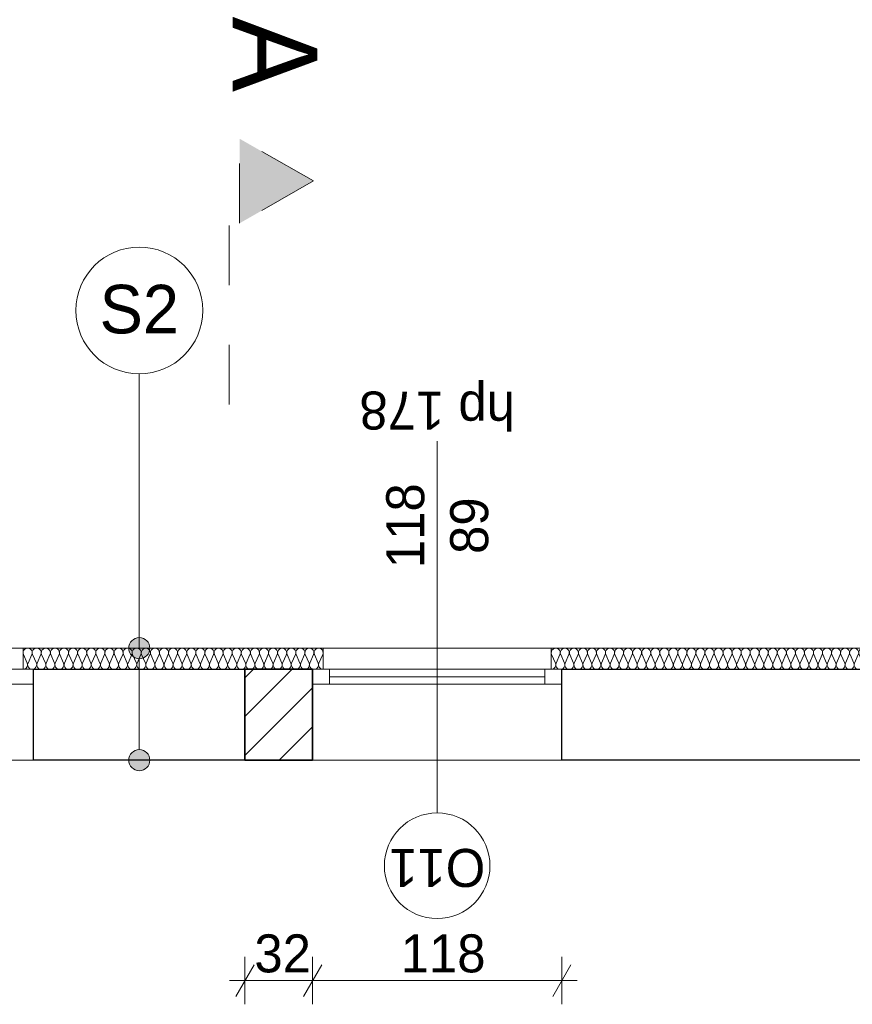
# Model space of a CAD drawing. Extents: x -21260 to 35740, y -2672 to 187028.
# Tile 10 of 120: x -4922 to -981, y 21440 to 26102. Entities that reach past the tile are written whole.
import ezdxf

# ---------------------------------------------------------------- set-up
doc = ezdxf.new("R2010")
doc.units = 0
doc.header["$MEASUREMENT"] = 0
doc.linetypes.add('Dashed', pattern=[564.444447, 282.222223, -282.222223])
doc.layers.add('arch izolacje_Nr_Pióra__3', color=7, linetype='Continuous', lineweight=13, true_color=0xff6600)
doc.layers.add('Arch ocieplenie_Nr_Pióra__22', color=7, linetype='Continuous', lineweight=9, true_color=0x7f7f7f)
for name, color, linetype in [('Arch ocieplenie', 7, 'Continuous'), ('Arch opisy', 7, 'Continuous'), ('Arch wymiary', 7, 'Continuous'), ('Arch zmurowania', 7, 'Continuous')]:
    doc.layers.add(name, color=color, linetype=linetype)
for name, color, linetype, lineweight in [('Arch opisy okien_Nr_Pióra__21', 7, 'Continuous', 13), ('Arch opisy_Nr_Pióra__1', 7, 'Continuous', 25), ('Arch opisy_Nr_Pióra__21', 7, 'Continuous', 13), ('arch przekroje_Nr_Pióra__21', 7, 'Continuous', 13), ('arch przekroje_Nr_Pióra__5', 7, 'Continuous', 13), ('Arch wymiary_Nr_Pióra__5', 7, 'Continuous', 13), ('Arch zmurowania_Nr_Pióra__21', 7, 'Continuous', 13), ('Arch zmurowania_Nr_Pióra__27', 7, 'Continuous', 35), ('INWENT OPISY_Nr_Pióra__21', 7, 'Continuous', 13), ('INWENT. OKNA_Nr_Pióra__5', 7, 'Continuous', 13), ('INWENT.ŚCIANY_Nr_Pióra__1', 7, 'Continuous', 25), ('INWENT.ŚCIANY_Nr_Pióra__21', 7, 'Continuous', 13)]:
    doc.layers.add(name, color=color, linetype=linetype, lineweight=lineweight)
doc.styles.add('GENERATED_STYLE_1', font='txt')
doc.styles.add('GENERATED_STYLE_4', font='txt')
doc.styles.add('GENERATED_STYLE_6', font='txt')
doc.styles.add('GENERATED_STYLE_7', font='txt')
doc.dimstyles.new('GENERATED_STYLE__3', dxfattribs={"dimtxt": 179.999995, "dimasz": 114, "dimexe": 0.18, "dimexo": 0, "dimgap": 0.09, "dimtad": 1, "dimtih": 1, "dimtoh": 1, "dimdec": 0, "dimlfac": 0.1, "dimzin": 0, "dimdsep": 46, "dimtxsty": 'GENERATED_STYLE_1', "dimblk": 'ARROWHEAD_2', "dimblk1": 'ARROWHEAD_2', "dimblk2": 'ARROWHEAD_2', "dimcen": 0.09, "dimclrd": 7, "dimclre": 7, "dimclrt": 7, "dimazin": 0, "dimtfac": 1, "dimtdec": 4, "dimtmove": 0, "dimatfit": 3, "dimfxl": 0, "dimtolj": 1, "dimtzin": 0, "dimarcsym": 0})

# ---------------------------------------------------------------- blocks, each defined once
blk = doc.blocks.new('Izolacja cieplna 14_107', base_point=(-4905.9, 23025.9))
at = {"layer": 'Arch ocieplenie_Nr_Pióra__22', "linetype": 'Continuous'}
for p, q in [((-4904.1, 23096.1), (-4886.2, 23055.7)), ((-4882.6, 23055.7), (-4864.7, 23096.1)), ((-4861.1, 23096.1), (-4843.2, 23055.7)), ((-4839.6, 23055.7), (-4821.7, 23096.1)), ((-4818.1, 23096.1), (-4800.2, 23055.7)), ((-4796.5, 23055.7), (-4778.6, 23096.1)), ((-4775, 23096.1), (-4757.1, 23055.7)), ((-4753.5, 23055.7), (-4735.6, 23096.1)), ((-4732, 23096.1), (-4714.1, 23055.7)), ((-4710.5, 23055.7), (-4692.6, 23096.1)), ((-4689, 23096.1), (-4671.1, 23055.7)), ((-4667.5, 23055.7), (-4649.6, 23096.1)), ((-4645.9, 23096.1), (-4628, 23055.7)), ((-4624.4, 23055.7), (-4606.5, 23096.1)), ((-4602.9, 23096.1), (-4585, 23055.7)), ((-4581.4, 23055.7), (-4563.5, 23096.1)), ((-4559.9, 23096.1), (-4542, 23055.7)), ((-4538.4, 23055.7), (-4520.5, 23096.1)), ((-4516.9, 23096.1), (-4499, 23055.7)), ((-4495.3, 23055.7), (-4477.4, 23096.1)), ((-4473.8, 23096.1), (-4455.9, 23055.7)), ((-4452.3, 23055.7), (-4434.4, 23096.1)), ((-4430.8, 23096.1), (-4412.9, 23055.7)), ((-4409.3, 23055.7), (-4391.4, 23096.1)), ((-4387.8, 23096.1), (-4369.9, 23055.7)), ((-4366.2, 23055.7), (-4348.3, 23096.1)), ((-4344.7, 23096.1), (-4326.8, 23055.7)), ((-4323.2, 23055.7), (-4305.3, 23096.1)), ((-4301.7, 23096.1), (-4283.8, 23055.7)), ((-4280.2, 23055.7), (-4262.3, 23096.1)), ((-4258.7, 23096.1), (-4240.8, 23055.7)), ((-4237.2, 23055.7), (-4219.3, 23096.1)), ((-4215.6, 23096.1), (-4197.7, 23055.7)), ((-4194.1, 23055.7), (-4176.2, 23096.1)), ((-4172.6, 23096.1), (-4154.7, 23055.7)), ((-4151.1, 23055.7), (-4133.2, 23096.1)), ((-4129.6, 23096.1), (-4111.7, 23055.7)), ((-4108.1, 23055.7), (-4090.2, 23096.1)), ((-4086.5, 23096.1), (-4068.6, 23055.7)), ((-4065, 23055.7), (-4047.1, 23096.1)), ((-4043.5, 23096.1), (-4025.6, 23055.7)), ((-4022, 23055.7), (-4004.1, 23096.1)), ((-4000.5, 23096.1), (-3982.6, 23055.7)), ((-3979, 23055.7), (-3961.1, 23096.1)), ((-3957.5, 23096.1), (-3939.6, 23055.7)), ((-3935.9, 23055.7), (-3918, 23096.1)), ((-3914.4, 23096.1), (-3896.5, 23055.7)), ((-3892.9, 23055.7), (-3875, 23096.1)), ((-3871.4, 23096.1), (-3853.5, 23055.7)), ((-3849.9, 23055.7), (-3832, 23096.1)), ((-3828.4, 23096.1), (-3810.5, 23055.7)), ((-3806.9, 23055.7), (-3789, 23096.1)), ((-3785.3, 23096.1), (-3767.4, 23055.7)), ((-3763.8, 23055.7), (-3745.9, 23096.1)), ((-3742.3, 23096.1), (-3724.4, 23055.7)), ((-3720.8, 23055.7), (-3702.9, 23096.1)), ((-3699.3, 23096.1), (-3681.4, 23055.7)), ((-3677.8, 23055.7), (-3659.9, 23096.1)), ((-3656.2, 23096.1), (-3638.3, 23055.7)), ((-3634.7, 23055.7), (-3616.8, 23096.1)), ((-3613.2, 23096.1), (-3595.3, 23055.7)), ((-3591.7, 23055.7), (-3573.8, 23096.1)), ((-3570.2, 23096.1), (-3552.3, 23055.7)), ((-3548.7, 23055.7), (-3530.8, 23096.1)), ((-3527.2, 23096.1), (-3509.3, 23055.7)), ((-3505.6, 23055.7), (-3487.7, 23096.1))]:
    blk.add_line(p, q, dxfattribs=at)
for centre, start_param, end_param in [((-4884.4, 23104.6), 5.870392, 9.837571), ((-4841.4, 23104.6), 5.870392, 9.837571), ((-4798.4, 23104.6), 5.870392, 9.837571), ((-4755.3, 23104.6), 5.870392, 9.837571), ((-4712.3, 23104.6), 5.870392, 9.837571), ((-4669.3, 23104.6), 5.870392, 9.837571), ((-4626.2, 23104.6), 5.870392, 9.837571), ((-4583.2, 23104.6), 5.870392, 9.837571), ((-4540.2, 23104.6), 5.870392, 9.837571), ((-4497.1, 23104.6), 5.870392, 9.837571), ((-4454.1, 23104.6), 5.870392, 9.837571), ((-4411.1, 23104.6), 5.870392, 9.837571), ((-4368.1, 23104.6), 5.870392, 9.837571), ((-4325, 23104.6), 5.870392, 9.837571), ((-4282, 23104.6), 5.870392, 9.837571), ((-4239, 23104.6), 5.870392, 9.837571), ((-4195.9, 23104.6), 5.870392, 9.837571), ((-4152.9, 23104.6), 5.870392, 9.837571), ((-4109.9, 23104.6), 5.870392, 9.837571), ((-4066.8, 23104.6), 5.870392, 9.837571), ((-4023.8, 23104.6), 5.870392, 9.837571), ((-3980.8, 23104.6), 5.870392, 9.837571), ((-3937.7, 23104.6), 5.870392, 9.837571), ((-3894.7, 23104.6), 5.870392, 9.837571), ((-3851.7, 23104.6), 5.870392, 9.837571), ((-3808.7, 23104.6), 5.870392, 9.837571), ((-3765.6, 23104.6), 5.870392, 9.837571), ((-3722.6, 23104.6), 5.870392, 9.837571), ((-3679.6, 23104.6), 5.870392, 9.837571), ((-3636.5, 23104.6), 5.870392, 9.837571), ((-3593.5, 23104.6), 5.870392, 9.837571), ((-3550.5, 23104.6), 5.870392, 9.837571), ((-3507.4, 23104.6), 5.870392, 9.837571), ((-4905.9, 23047.1), 4.712389, 6.695979), ((-4862.9, 23047.1), 2.7288, 6.695979), ((-4819.9, 23047.1), 2.7288, 6.695979), ((-4776.8, 23047.1), 2.7288, 6.695979), ((-4733.8, 23047.1), 2.7288, 6.695979), ((-4690.8, 23047.1), 2.7288, 6.695979), ((-4647.7, 23047.1), 2.7288, 6.695979), ((-4604.7, 23047.1), 2.7288, 6.695979), ((-4561.7, 23047.1), 2.7288, 6.695979), ((-4518.7, 23047.1), 2.7288, 6.695979), ((-4475.6, 23047.1), 2.7288, 6.695979), ((-4432.6, 23047.1), 2.7288, 6.695979), ((-4389.6, 23047.1), 2.7288, 6.695979), ((-4346.5, 23047.1), 2.7288, 6.695979), ((-4303.5, 23047.1), 2.7288, 6.695979), ((-4260.5, 23047.1), 2.7288, 6.695979), ((-4217.4, 23047.1), 2.7288, 6.695979), ((-4174.4, 23047.1), 2.7288, 6.695979), ((-4131.4, 23047.1), 2.7288, 6.695979), ((-4088.4, 23047.1), 2.7288, 6.695979), ((-4045.3, 23047.1), 2.7288, 6.695979), ((-4002.3, 23047.1), 2.7288, 6.695979), ((-3959.3, 23047.1), 2.7288, 6.695979), ((-3916.2, 23047.1), 2.7288, 6.695979), ((-3873.2, 23047.1), 2.7288, 6.695979), ((-3830.2, 23047.1), 2.7288, 6.695979), ((-3787.1, 23047.1), 2.7288, 6.695979), ((-3744.1, 23047.1), 2.7288, 6.695979), ((-3701.1, 23047.1), 2.7288, 6.695979), ((-3658.1, 23047.1), 2.7288, 6.695979), ((-3615, 23047.1), 2.7288, 6.695979), ((-3572, 23047.1), 2.7288, 6.695979), ((-3529, 23047.1), 2.7288, 6.695979), ((-3485.9, 23047.1), 2.7288, 4.712389)]:
    blk.add_ellipse(centre, major_axis=(21.5, 0), ratio=0.988504, start_param=start_param, end_param=end_param, dxfattribs=at)
blk = doc.blocks.new('Izolacja cieplna 14_108', base_point=(804.1, 23025.9))
at = {"layer": 'Arch ocieplenie_Nr_Pióra__22', "linetype": 'Continuous'}
for p, q in [((-2386.3, 23055.7), (-2404.1, 23096.1)), ((-2364.9, 23096.1), (-2382.7, 23055.7)), ((-2343.5, 23055.7), (-2361.3, 23096.1)), ((-2322.1, 23096.1), (-2339.9, 23055.7)), ((-2300.7, 23055.7), (-2318.5, 23096.1)), ((-2279.3, 23096.1), (-2297.1, 23055.7)), ((-2257.9, 23055.7), (-2275.7, 23096.1)), ((-2236.5, 23096.1), (-2254.3, 23055.7)), ((-2215.1, 23055.7), (-2232.9, 23096.1)), ((-2193.7, 23096.1), (-2211.5, 23055.7)), ((-2172.3, 23055.7), (-2190.1, 23096.1)), ((-2150.9, 23096.1), (-2168.7, 23055.7)), ((-2129.5, 23055.7), (-2147.3, 23096.1)), ((-2108.1, 23096.1), (-2125.9, 23055.7)), ((-2086.7, 23055.7), (-2104.5, 23096.1)), ((-2065.3, 23096.1), (-2083.1, 23055.7)), ((-2043.9, 23055.7), (-2061.7, 23096.1)), ((-2022.5, 23096.1), (-2040.3, 23055.7)), ((-2001.1, 23055.7), (-2018.9, 23096.1)), ((-1979.7, 23096.1), (-1997.5, 23055.7)), ((-1958.3, 23055.7), (-1976.1, 23096.1)), ((-1936.9, 23096.1), (-1954.7, 23055.7)), ((-1915.5, 23055.7), (-1933.3, 23096.1)), ((-1894.1, 23096.1), (-1911.9, 23055.7)), ((-1872.7, 23055.7), (-1890.5, 23096.1)), ((-1851.3, 23096.1), (-1869.1, 23055.7)), ((-1829.9, 23055.7), (-1847.7, 23096.1)), ((-1808.5, 23096.1), (-1826.3, 23055.7)), ((-1787.1, 23055.7), (-1804.9, 23096.1)), ((-1765.7, 23096.1), (-1783.5, 23055.7)), ((-1744.3, 23055.7), (-1762.1, 23096.1)), ((-1722.9, 23096.1), (-1740.7, 23055.7)), ((-1701.5, 23055.7), (-1719.3, 23096.1)), ((-1680.1, 23096.1), (-1697.9, 23055.7)), ((-1658.7, 23055.7), (-1676.5, 23096.1)), ((-1637.3, 23096.1), (-1655.1, 23055.7)), ((-1615.9, 23055.7), (-1633.7, 23096.1)), ((-1594.5, 23096.1), (-1612.3, 23055.7)), ((-1573.1, 23055.7), (-1590.9, 23096.1)), ((-1551.7, 23096.1), (-1569.5, 23055.7)), ((-1530.3, 23055.7), (-1548.1, 23096.1)), ((-1508.9, 23096.1), (-1526.7, 23055.7)), ((-1487.5, 23055.7), (-1505.3, 23096.1)), ((-1466.1, 23096.1), (-1483.9, 23055.7)), ((-1444.7, 23055.7), (-1462.5, 23096.1)), ((-1423.3, 23096.1), (-1441.1, 23055.7)), ((-1401.9, 23055.7), (-1419.7, 23096.1)), ((-1380.5, 23096.1), (-1398.3, 23055.7)), ((-1359.1, 23055.7), (-1376.9, 23096.1)), ((-1337.7, 23096.1), (-1355.5, 23055.7)), ((-1316.3, 23055.7), (-1334.1, 23096.1)), ((-1294.9, 23096.1), (-1312.7, 23055.7)), ((-1273.5, 23055.7), (-1291.3, 23096.1)), ((-1252.1, 23096.1), (-1269.9, 23055.7)), ((-1230.7, 23055.7), (-1248.5, 23096.1)), ((-1209.3, 23096.1), (-1227.1, 23055.7)), ((-1187.9, 23055.7), (-1205.7, 23096.1)), ((-1166.5, 23096.1), (-1184.3, 23055.7)), ((-1145.1, 23055.7), (-1162.9, 23096.1)), ((-1123.7, 23096.1), (-1141.5, 23055.7)), ((-1102.3, 23055.7), (-1120.1, 23096.1)), ((-1080.9, 23096.1), (-1098.7, 23055.7)), ((-1059.5, 23055.7), (-1077.3, 23096.1)), ((-1038.1, 23096.1), (-1055.9, 23055.7)), ((-1016.7, 23055.7), (-1034.5, 23096.1)), ((-995.3, 23096.1), (-1013.1, 23055.7)), ((-973.9, 23055.7), (-991.7, 23096.1)), ((-952.5, 23096.1), (-970.3, 23055.7)), ((-931.1, 23055.7), (-948.9, 23096.1)), ((-909.7, 23096.1), (-927.5, 23055.7)), ((-888.3, 23055.7), (-906.1, 23096.1)), ((-866.9, 23096.1), (-884.7, 23055.7)), ((-845.5, 23055.7), (-863.3, 23096.1)), ((-824.1, 23096.1), (-841.9, 23055.7)), ((-802.7, 23055.7), (-820.5, 23096.1)), ((-781.3, 23096.1), (-799.1, 23055.7)), ((-759.9, 23055.7), (-777.7, 23096.1)), ((-738.5, 23096.1), (-756.3, 23055.7)), ((-717.1, 23055.7), (-734.9, 23096.1)), ((-695.7, 23096.1), (-713.5, 23055.7)), ((-674.3, 23055.7), (-692.1, 23096.1)), ((-652.9, 23096.1), (-670.7, 23055.7)), ((-631.5, 23055.7), (-649.3, 23096.1)), ((-610.1, 23096.1), (-627.9, 23055.7)), ((-588.7, 23055.7), (-606.5, 23096.1)), ((-567.3, 23096.1), (-585.1, 23055.7)), ((-545.9, 23055.7), (-563.7, 23096.1)), ((-524.5, 23096.1), (-542.3, 23055.7)), ((-503.1, 23055.7), (-520.9, 23096.1)), ((-481.7, 23096.1), (-499.5, 23055.7)), ((-460.3, 23055.7), (-478.1, 23096.1)), ((-438.9, 23096.1), (-456.7, 23055.7)), ((-417.5, 23055.7), (-435.3, 23096.1)), ((-396.1, 23096.1), (-413.9, 23055.7)), ((-374.7, 23055.7), (-392.5, 23096.1)), ((-353.3, 23096.1), (-371.1, 23055.7)), ((-331.9, 23055.7), (-349.7, 23096.1)), ((-310.5, 23096.1), (-328.3, 23055.7)), ((-289.1, 23055.7), (-306.9, 23096.1)), ((-267.7, 23096.1), (-285.5, 23055.7)), ((-246.3, 23055.7), (-264.1, 23096.1)), ((-224.9, 23096.1), (-242.7, 23055.7)), ((-203.5, 23055.7), (-221.3, 23096.1)), ((-182.1, 23096.1), (-199.9, 23055.7)), ((-160.7, 23055.7), (-178.5, 23096.1)), ((-139.3, 23096.1), (-157.1, 23055.7)), ((-117.9, 23055.7), (-135.7, 23096.1)), ((-96.5, 23096.1), (-114.3, 23055.7)), ((-75.1, 23055.7), (-92.9, 23096.1)), ((-53.7, 23096.1), (-71.5, 23055.7)), ((-32.3, 23055.7), (-50.1, 23096.1)), ((-10.9, 23096.1), (-28.7, 23055.7)), ((10.5, 23055.7), (-7.3, 23096.1)), ((31.9, 23096.1), (14.1, 23055.7)), ((53.3, 23055.7), (35.5, 23096.1)), ((74.7, 23096.1), (56.9, 23055.7)), ((96.1, 23055.7), (78.3, 23096.1)), ((117.5, 23096.1), (99.7, 23055.7)), ((138.9, 23055.7), (121.1, 23096.1)), ((160.3, 23096.1), (142.5, 23055.7)), ((181.7, 23055.7), (163.9, 23096.1)), ((203.1, 23096.1), (185.3, 23055.7)), ((224.5, 23055.7), (206.7, 23096.1)), ((245.9, 23096.1), (228.1, 23055.7)), ((267.3, 23055.7), (249.5, 23096.1)), ((288.7, 23096.1), (270.9, 23055.7)), ((310.1, 23055.7), (292.3, 23096.1)), ((331.5, 23096.1), (313.7, 23055.7)), ((352.9, 23055.7), (335.1, 23096.1)), ((374.3, 23096.1), (356.5, 23055.7)), ((395.7, 23055.7), (377.9, 23096.1)), ((417.1, 23096.1), (399.3, 23055.7)), ((438.5, 23055.7), (420.7, 23096.1)), ((459.9, 23096.1), (442.1, 23055.7)), ((481.3, 23055.7), (463.5, 23096.1)), ((502.7, 23096.1), (484.9, 23055.7)), ((524.1, 23055.7), (506.3, 23096.1)), ((545.5, 23096.1), (527.7, 23055.7)), ((566.9, 23055.7), (549.1, 23096.1)), ((588.3, 23096.1), (570.5, 23055.7)), ((609.7, 23055.7), (591.9, 23096.1)), ((631.1, 23096.1), (613.3, 23055.7)), ((652.5, 23055.7), (634.7, 23096.1)), ((673.9, 23096.1), (656.1, 23055.7)), ((695.3, 23055.7), (677.5, 23096.1)), ((716.7, 23096.1), (698.9, 23055.7)), ((738.1, 23055.7), (720.3, 23096.1)), ((759.5, 23096.1), (741.7, 23055.7)), ((780.9, 23055.7), (763.1, 23096.1)), ((802.3, 23096.1), (784.5, 23055.7))]:
    blk.add_line(p, q, dxfattribs=at)
for centre, start_param, end_param in [((-2384.5, 23104.6), 2.728799, 6.695979), ((-2341.7, 23104.6), 2.728799, 6.695979), ((-2298.9, 23104.6), 2.728799, 6.695979), ((-2256.1, 23104.6), 2.728799, 6.695979), ((-2213.3, 23104.6), 2.728799, 6.695979), ((-2170.5, 23104.6), 2.728799, 6.695979), ((-2127.7, 23104.6), 2.728799, 6.695979), ((-2084.9, 23104.6), 2.728799, 6.695979), ((-2042.1, 23104.6), 2.728799, 6.695979), ((-1999.3, 23104.6), 2.728799, 6.695979), ((-1956.5, 23104.6), 2.728799, 6.695979), ((-1913.7, 23104.6), 2.728799, 6.695979), ((-1870.9, 23104.6), 2.728799, 6.695979), ((-1828.1, 23104.6), 2.728799, 6.695979), ((-1785.3, 23104.6), 2.728799, 6.695979), ((-1742.5, 23104.6), 2.728799, 6.695979), ((-1699.7, 23104.6), 2.728799, 6.695979), ((-1656.9, 23104.6), 2.728799, 6.695979), ((-1614.1, 23104.6), 2.728799, 6.695979), ((-1571.3, 23104.6), 2.728799, 6.695979), ((-1528.5, 23104.6), 2.728799, 6.695979), ((-1485.7, 23104.6), 2.728799, 6.695979), ((-1442.9, 23104.6), 2.728799, 6.695979), ((-1400.1, 23104.6), 2.728799, 6.695979), ((-1357.3, 23104.6), 2.728799, 6.695979), ((-1314.5, 23104.6), 2.728799, 6.695979), ((-1271.7, 23104.6), 2.728799, 6.695979), ((-1228.9, 23104.6), 2.728799, 6.695979), ((-1186.1, 23104.6), 2.728799, 6.695979), ((-1143.3, 23104.6), 2.728799, 6.695979), ((-1100.5, 23104.6), 2.728799, 6.695979), ((-1057.7, 23104.6), 2.728799, 6.695979), ((-1014.9, 23104.6), 2.728799, 6.695979), ((-972.1, 23104.6), 2.728799, 6.695979), ((-929.3, 23104.6), 2.728799, 6.695979), ((-886.5, 23104.6), 2.728799, 6.695979), ((-843.7, 23104.6), 2.728799, 6.695979), ((-800.9, 23104.6), 2.728799, 6.695979), ((-758.1, 23104.6), 2.728799, 6.695979), ((-715.3, 23104.6), 2.728799, 6.695979), ((-672.5, 23104.6), 2.728799, 6.695979), ((-629.7, 23104.6), 2.728799, 6.695979), ((-586.9, 23104.6), 2.728799, 6.695979), ((-544.1, 23104.6), 2.728799, 6.695979), ((-501.3, 23104.6), 2.728799, 6.695979), ((-458.5, 23104.6), 2.728799, 6.695979), ((-415.7, 23104.6), 2.728799, 6.695979), ((-372.9, 23104.6), 2.728799, 6.695979), ((-330.1, 23104.6), 2.728799, 6.695979), ((-287.3, 23104.6), 2.728799, 6.695979), ((-244.5, 23104.6), 2.728799, 6.695979), ((-201.7, 23104.6), 2.728799, 6.695979), ((-158.9, 23104.6), 2.728799, 6.695979), ((-116.1, 23104.6), 2.728799, 6.695979), ((-73.3, 23104.6), 2.728799, 6.695979), ((-30.5, 23104.6), 2.728799, 6.695979), ((12.3, 23104.6), 2.728799, 6.695979), ((55.1, 23104.6), 2.728799, 6.695979), ((97.9, 23104.6), 2.728799, 6.695979), ((140.7, 23104.6), 2.728799, 6.695979), ((183.5, 23104.6), 2.728799, 6.695979), ((226.3, 23104.6), 2.728799, 6.695979), ((269.1, 23104.6), 2.728799, 6.695979), ((311.9, 23104.6), 2.728799, 6.695979), ((354.7, 23104.6), 2.728799, 6.695979), ((397.5, 23104.6), 2.728799, 6.695979), ((440.3, 23104.6), 2.728799, 6.695979), ((483.1, 23104.6), 2.728799, 6.695979), ((525.9, 23104.6), 2.728799, 6.695979), ((568.7, 23104.6), 2.728799, 6.695979), ((611.5, 23104.6), 2.728799, 6.695979), ((654.3, 23104.6), 2.728799, 6.695979), ((697.1, 23104.6), 2.728799, 6.695979), ((739.9, 23104.6), 2.728799, 6.695979), ((782.7, 23104.6), 2.728799, 6.695979), ((-2405.9, 23047.1), 1.570796, 3.554385), ((-2363.1, 23047.1), 5.870392, 9.837571), ((-2320.3, 23047.1), 5.870392, 9.837571), ((-2277.5, 23047.1), 5.870392, 9.837571), ((-2234.7, 23047.1), 5.870392, 9.837571), ((-2191.9, 23047.1), 5.870392, 9.837571), ((-2149.1, 23047.1), 5.870392, 9.837571), ((-2106.3, 23047.1), 5.870392, 9.837571), ((-2063.5, 23047.1), 5.870392, 9.837571), ((-2020.7, 23047.1), 5.870392, 9.837571), ((-1977.9, 23047.1), 5.870392, 9.837571), ((-1935.1, 23047.1), 5.870392, 9.837571), ((-1892.3, 23047.1), 5.870392, 9.837571), ((-1849.5, 23047.1), 5.870392, 9.837571), ((-1806.7, 23047.1), 5.870392, 9.837571), ((-1763.9, 23047.1), 5.870392, 9.837571), ((-1721.1, 23047.1), 5.870392, 9.837571), ((-1678.3, 23047.1), 5.870392, 9.837571), ((-1635.5, 23047.1), 5.870392, 9.837571), ((-1592.7, 23047.1), 5.870392, 9.837571), ((-1549.9, 23047.1), 5.870392, 9.837571), ((-1507.1, 23047.1), 5.870392, 9.837571), ((-1464.3, 23047.1), 5.870392, 9.837571), ((-1421.5, 23047.1), 5.870392, 9.837571), ((-1378.7, 23047.1), 5.870392, 9.837571), ((-1335.9, 23047.1), 5.870392, 9.837571), ((-1293.1, 23047.1), 5.870392, 9.837571), ((-1250.3, 23047.1), 5.870392, 9.837571), ((-1207.5, 23047.1), 5.870392, 9.837571), ((-1164.7, 23047.1), 5.870392, 9.837571), ((-1121.9, 23047.1), 5.870392, 9.837571), ((-1079.1, 23047.1), 5.870392, 9.837571), ((-1036.3, 23047.1), 5.870392, 9.837571), ((-993.5, 23047.1), 5.870392, 9.837571), ((-950.7, 23047.1), 5.870392, 9.837571), ((-907.9, 23047.1), 5.870392, 9.837571), ((-865.1, 23047.1), 5.870392, 9.837571), ((-822.3, 23047.1), 5.870392, 9.837571), ((-779.5, 23047.1), 5.870392, 9.837571), ((-736.7, 23047.1), 5.870392, 9.837571), ((-693.9, 23047.1), 5.870392, 9.837571), ((-651.1, 23047.1), 5.870392, 9.837571), ((-608.3, 23047.1), 5.870392, 9.837571), ((-565.5, 23047.1), 5.870392, 9.837571), ((-522.7, 23047.1), 5.870392, 9.837571), ((-479.9, 23047.1), 5.870392, 9.837571), ((-437.1, 23047.1), 5.870392, 9.837571), ((-394.3, 23047.1), 5.870392, 9.837571), ((-351.5, 23047.1), 5.870392, 9.837571), ((-308.7, 23047.1), 5.870392, 9.837571), ((-265.9, 23047.1), 5.870392, 9.837571), ((-223.1, 23047.1), 5.870392, 9.837571), ((-180.3, 23047.1), 5.870392, 9.837571), ((-137.5, 23047.1), 5.870392, 9.837571), ((-94.7, 23047.1), 5.870392, 9.837571), ((-51.9, 23047.1), 5.870392, 9.837571), ((-9.1, 23047.1), 5.870392, 9.837571), ((33.7, 23047.1), 5.870392, 9.837571), ((76.5, 23047.1), 5.870392, 9.837571), ((119.3, 23047.1), 5.870392, 9.837571), ((162.1, 23047.1), 5.870392, 9.837571), ((204.9, 23047.1), 5.870392, 9.837571), ((247.7, 23047.1), 5.870392, 9.837571), ((290.5, 23047.1), 5.870392, 9.837571), ((333.3, 23047.1), 5.870392, 9.837571), ((376.1, 23047.1), 5.870392, 9.837571), ((418.9, 23047.1), 5.870392, 9.837571), ((461.7, 23047.1), 5.870392, 9.837571), ((504.5, 23047.1), 5.870392, 9.837571), ((547.3, 23047.1), 5.870392, 9.837571), ((590.1, 23047.1), 5.870392, 9.837571), ((632.9, 23047.1), 5.870392, 9.837571), ((675.7, 23047.1), 5.870392, 9.837571), ((718.5, 23047.1), 5.870392, 9.837571), ((761.3, 23047.1), 5.870392, 9.837571), ((804.1, 23047.1), 5.870392, 7.853982)]:
    blk.add_ellipse(centre, major_axis=(-21.4, 0), ratio=0.993823, start_param=start_param, end_param=end_param, dxfattribs=at)
blk = doc.blocks.new('Ściana_59', base_point=(-3855.9, 22595.9))
at = {"layer": 'Arch zmurowania_Nr_Pióra__21', "linetype": 'Continuous'}
h = blk.add_hatch(dxfattribs=at)
h.set_pattern_fill('Common_Brick', color=256, style=0, pattern_type=2)
h.set_pattern_definition([(45, (0, 0), (-91.9239, 91.9239), [])])
h.paths.add_polyline_path([(-3855.9, 22595.9), (-3535.9, 22595.9), (-3535.9, 23025.9), (-3855.9, 23025.9)], flags=0)
at = {"layer": 'Arch zmurowania_Nr_Pióra__27', "linetype": 'Continuous'}
for p, q in [((-3535.9, 23025.9), (-3855.9, 23025.9)), ((-3855.9, 23025.9), (-3855.9, 22595.9)), ((-3535.9, 22595.9), (-3535.9, 23025.9)), ((-3855.9, 22595.9), (-3535.9, 22595.9))]:
    blk.add_line(p, q, dxfattribs=at)
blk = doc.blocks.new('Linia_35', base_point=(-4355.9, 23125.9))
at = {"layer": 'Arch opisy_Nr_Pióra__21', "linetype": 'Continuous'}
blk.add_line((-4355.9, 23125.9), (-4355.9, 24424.9), dxfattribs=at)
blk.add_circle((-4355.9, 24724.9), 300, dxfattribs=at)
blk = doc.blocks.new('Linia_36', base_point=(-4355.9, 22595.9))
at = {"layer": 'Arch opisy_Nr_Pióra__21', "linetype": 'Continuous'}
for points in [[(-4305.9, 23125.9), (-4309.7, 23145), (-4320.6, 23161.2), (-4336.8, 23172), (-4355.9, 23175.9), (-4375.1, 23172), (-4391.3, 23161.2), (-4402.1, 23145), (-4405.9, 23125.9), (-4402.1, 23106.7), (-4391.3, 23090.5), (-4375.1, 23079.7), (-4355.9, 23075.9), (-4336.8, 23079.7), (-4320.6, 23090.5), (-4309.7, 23106.7)], [(-4305.9, 22595.9), (-4309.7, 22615), (-4320.6, 22631.2), (-4336.8, 22642.1), (-4355.9, 22645.9), (-4375.1, 22642.1), (-4391.3, 22631.2), (-4402.1, 22615), (-4405.9, 22595.9), (-4402.1, 22576.7), (-4391.3, 22560.5), (-4375.1, 22549.7), (-4355.9, 22545.9), (-4336.8, 22549.7), (-4320.6, 22560.5), (-4309.7, 22576.7)]]:
    blk.add_hatch(color=256, dxfattribs=at).paths.add_polyline_path(points, flags=0)
blk.add_line((-4355.9, 22645.9), (-4355.9, 23075.9), dxfattribs=at)
for centre in [(-4355.9, 23125.9), (-4355.9, 22595.9)]:
    blk.add_circle(centre, 50, dxfattribs=at)
blk = doc.blocks.new('*D582')
at = {"layer": 'Arch wymiary_Nr_Pióra__5', "linetype": 'Continuous'}
for p, q in [((-3855.9, 21439.9), (-3855.9, 21664.9)), ((-3535.9, 21439.9), (-3535.9, 21664.9)), ((-3812.6, 21627.4), (-3899.2, 21477.4)), ((-3492.6, 21627.4), (-3579.2, 21477.4)), ((-3929.3, 21552.4), (-3855.9, 21552.4)), ((-3855.9, 21552.4), (-3535.9, 21552.4))]:
    blk.add_line(p, q, dxfattribs=at)
at = {"layer": 'Arch wymiary_Nr_Pióra__5', "char_height": 180, "attachment_point": 7, "style": 'GENERATED_STYLE_1'}
for s, insert in [('{32}', (-3811.1, 21588.4)), ('{118}', (-3118.7, 21588.4))]:
    blk.add_mtext(s, dxfattribs=dict(at, insert=insert))
blk = doc.blocks.new('ARROWHEAD_2')
at = {"color": 0, "linetype": 'Continuous', "lineweight": 0}
for p, q in [((-0.378, -0.655), (0.378, 0.655)), ((0, 0), (-1, 0))]:
    blk.add_line(p, q, dxfattribs=at)
blk = doc.blocks.new('*D583')
at = {"layer": 'Arch wymiary_Nr_Pióra__5', "linetype": 'Continuous'}
for p, q in [((-3535.9, 21439.9), (-3535.9, 21664.9)), ((-2355.9, 21439.9), (-2355.9, 21664.9)), ((-3492.6, 21627.4), (-3579.2, 21477.4)), ((-2399.2, 21477.4), (-2312.6, 21627.4)), ((-3535.9, 21552.4), (-2355.9, 21552.4)), ((-2355.9, 21552.4), (-2282.6, 21552.4))]:
    blk.add_line(p, q, dxfattribs=at)
at = {"layer": 'Arch wymiary_Nr_Pióra__5', "char_height": 180, "attachment_point": 7, "style": 'GENERATED_STYLE_1'}
for s, insert in [('{32}', (-3811.1, 21588.4)), ('{118}', (-3118.7, 21588.4))]:
    blk.add_mtext(s, dxfattribs=dict(at, insert=insert))

msp = doc.modelspace()

# ---------------------------------------------------------------- hatches: boundary and pattern name
at = {"layer": 'arch przekroje_Nr_Pióra__5', "linetype": 'Continuous'}
msp.add_hatch(color=256, dxfattribs=at).paths.add_polyline_path([(-3880.9, 25537.9), (-3880.9, 25137.9), (-3530.9, 25337.9)], flags=0)

# ---------------------------------------------------------------- linework, layer by layer
at = {"layer": 'arch izolacje_Nr_Pióra__3', "linetype": 'Continuous'}
for p, q in [((5394.1, 23125.9), (-9365.9, 23125.9)), ((-4905.9, 23025.9), (-4905.9, 23125.9)), ((-4905.9, 23125.9), (-3805.9, 23125.9)), ((-3485.9, 23125.9), (-3485.9, 23025.9)), ((804.1, 23125.9), (-2405.9, 23125.9)), ((-2405.9, 23125.9), (-2405.9, 23025.9))]:
    msp.add_line(p, q, dxfattribs=at)
at = {"layer": 'Arch opisy okien_Nr_Pióra__21', "linetype": 'Continuous'}
msp.add_circle((-2945.9, 22095.9), 250, dxfattribs=at)
at = {"layer": 'arch przekroje_Nr_Pióra__5', "linetype": 'Dashed'}
for p, q in [((-3880.9, 25137.9), (-3880.9, 25537.9)), ((-3530.9, 25337.9), (-3880.9, 25537.9)), ((-3930.9, 24279.9), (-3930.9, 25337.9)), ((-3530.9, 25337.9), (-3880.9, 25137.9))]:
    msp.add_line(p, q, dxfattribs=at)
at = {"layer": 'INWENT OPISY_Nr_Pióra__21', "linetype": 'Continuous'}
msp.add_line((-2945.9, 22345.9), (-2945.9, 24105.9), dxfattribs=at)
at = {"layer": 'INWENT. OKNA_Nr_Pióra__5', "linetype": 'Continuous'}
for p, q in [((-6035.9, 23025.9), (-4855.9, 23025.9)), ((-4855.9, 23025.9), (-4855.9, 22955.9)), ((-3535.9, 23025.9), (-2355.9, 23025.9)), ((-3535.9, 23025.9), (-3535.9, 22955.9)), ((-3455.9, 23025.9), (-3455.9, 22955.9)), ((-3455.9, 22990.9), (-2435.9, 22990.9)), ((-2435.9, 23025.9), (-2435.9, 22955.9)), ((-2355.9, 23025.9), (-2355.9, 22955.9)), ((-4855.9, 22955.9), (-6035.9, 22955.9)), ((-2355.9, 22955.9), (-3535.9, 22955.9))]:
    msp.add_line(p, q, dxfattribs=at)
at = {"layer": 'INWENT.ŚCIANY_Nr_Pióra__1', "linetype": 'Continuous'}
for p, q in [((-4855.9, 22595.9), (-4855.9, 23025.9)), ((-4855.9, 23025.9), (-3855.9, 23025.9)), ((-3855.9, 22595.9), (-3855.9, 23025.9)), ((-2355.9, 22595.9), (-2355.9, 23025.9)), ((-2355.9, 23025.9), (754.1, 23025.9)), ((-3855.9, 22595.9), (-4855.9, 22595.9)), ((394.1, 22595.9), (-2355.9, 22595.9))]:
    msp.add_line(p, q, dxfattribs=at)
at = {"layer": 'INWENT.ŚCIANY_Nr_Pióra__21', "linetype": 'Continuous'}
for p, q in [((-6035.9, 23025.9), (-4855.9, 23025.9)), ((-3855.9, 23025.9), (-2355.9, 23025.9)), ((-4855.9, 22595.9), (-6035.9, 22595.9)), ((-2355.9, 22595.9), (-3855.9, 22595.9))]:
    msp.add_line(p, q, dxfattribs=at)

# ---------------------------------------------------------------- block references
at = {"layer": 'Arch ocieplenie', "color": 104, "linetype": 'Continuous', "lineweight": 9, "true_color": 0x029e21}
for name, p in [('Izolacja cieplna 14_107', (-4905.9, 23025.9)), ('Izolacja cieplna 14_108', (804.1, 23025.9))]:
    msp.add_blockref(name, p, dxfattribs=at)
at = {"layer": 'Arch opisy', "linetype": 'Continuous'}
for name, p in [('Linia_35', (-4355.9, 23125.9)), ('Linia_36', (-4355.9, 22595.9))]:
    msp.add_blockref(name, p, dxfattribs=at)
at = {"layer": 'Arch zmurowania'}
msp.add_blockref('Ściana_59', (-3855.9, 22595.9), dxfattribs=at)

# ---------------------------------------------------------------- texts
at = {"layer": 'Arch opisy okien_Nr_Pióra__21', "linetype": 'Continuous', "insert": (-2945.9, 21995.6), "char_height": 180, "attachment_point": 2, "rotation": 180, "style": 'GENERATED_STYLE_6'}
msp.add_mtext('{O11}', dxfattribs=at)
at = {"layer": 'Arch opisy_Nr_Pióra__1', "linetype": 'Continuous', "insert": (-4355.9, 24846.3), "char_height": 230, "attachment_point": 2, "style": 'GENERATED_STYLE_4'}
msp.add_mtext('{S2}', dxfattribs=at)
at = {"layer": 'arch przekroje_Nr_Pióra__21', "linetype": 'Continuous', "insert": (-3513.8, 25937.9), "char_height": 400, "attachment_point": 2, "rotation": 270, "style": 'GENERATED_STYLE_6'}
msp.add_mtext('{A}', dxfattribs=at)
at = {"layer": 'INWENT OPISY_Nr_Pióra__21', "linetype": 'Continuous', "insert": (-2945.9, 24161.1), "char_height": 180, "attachment_point": 2, "rotation": 180, "style": 'GENERATED_STYLE_7'}
msp.add_mtext('{hp 178}', dxfattribs=at)
at = {"layer": 'INWENT OPISY_Nr_Pióra__21', "linetype": 'Continuous', "insert": (-3187.1, 23705.9), "char_height": 180, "width": 1346.334, "attachment_point": 2, "rotation": 90, "line_spacing_factor": 1.008888, "style": 'GENERATED_STYLE_7'}
msp.add_mtext('{118\\P89}', dxfattribs=at)

# ---------------------------------------------------------------- dimensions: what is measured, and where the dimension line sits
at = {"layer": 'Arch wymiary', "linetype": 'Continuous'}
for p1, p2, picture, middle in [((-3855.9, 22595.9), (-3535.9, 22595.9), '*D582', (-3674.5, 21678.4)), ((-3535.9, 22595.9), (-2355.9, 22595.9), '*D583', (-2922.9, 21678.4))]:
    dim = msp.add_linear_dim(base=(-3855.9, 21552.4), p1=p1, p2=p2, dimstyle='GENERATED_STYLE__3', dxfattribs=at)
    dim.commit()
    dim.dimension.update_dxf_attribs({"geometry": picture, "text_midpoint": middle})

doc.saveas('drawing.dxf')
